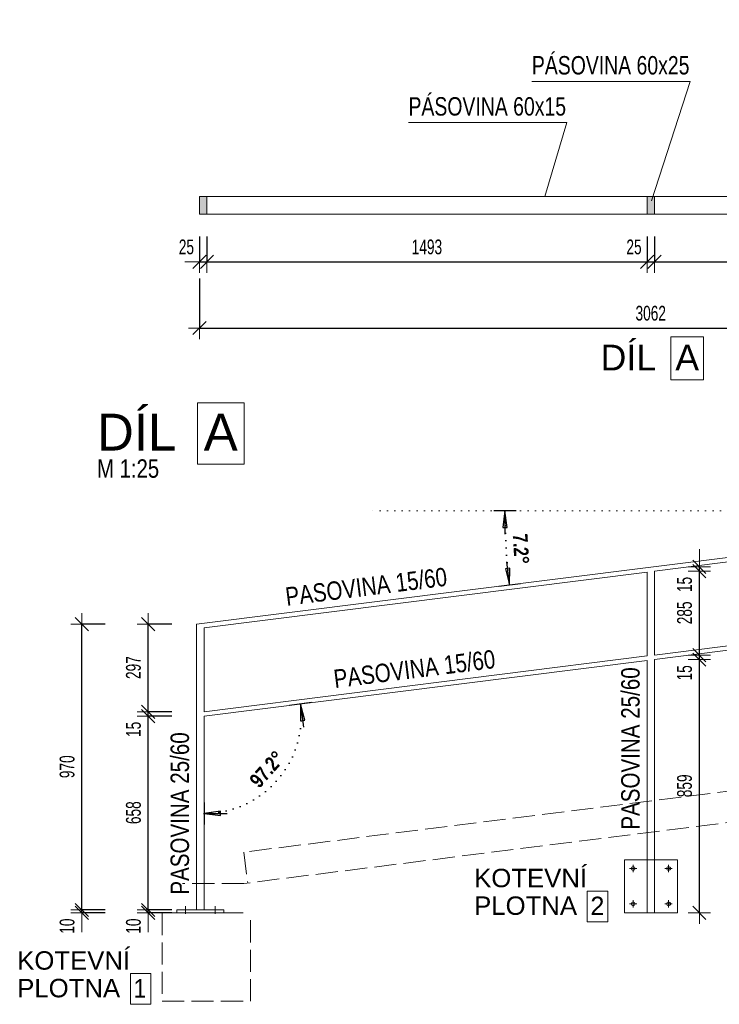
# Model space of a CAD drawing. Header units: millimetres. Extents: x -27650 to 29268, y -105989 to -79612.
# Tile 4 of 9: x 19853 to 22226, y -83340 to -79998. Entities that reach past the tile are written whole.
import ezdxf

# ---------------------------------------------------------------- set-up
doc = ezdxf.new("R2010")
doc.units = ezdxf.units.MM
doc.header["$PDMODE"] = 65
for name, pattern in [('Carkovana 2x_1', [100, 75, -25]), ('JIS_08_37', [25, 0, -25]), ('Teckovana 0.5x_2', [20, 0, -20])]:
    doc.linetypes.add(name, pattern=pattern)
doc.layers.add('XR$1$(Z3) - ZÁBRADLÍ VSTUPNÍ SCHODY_1', color=7, linetype='Continuous', lineweight=25)
doc.styles.add('ARIAL', font='ARIAL.TTF')
doc.styles.add('ARIALNARROW', font='ARIALN.TTF')
doc.dimstyles.new('DIMSTYLE_3', dxfattribs={"dimtxt": 50, "dimasz": 75, "dimexe": 0, "dimexo": 0, "dimgap": 25, "dimtad": 2, "dimdec": 0, "dimrnd": 1, "dimzin": 12, "dimdsep": 46, "dimtxsty": 'ARIALNARROW', "dimblk1": 'ALL_ML_STRICH', "dimblk2": 'ALL_ML_STRICH', "dimsah": 1, "dimcen": 0, "dimclrd": 6, "dimclre": 6, "dimclrt": 6, "dimadec": 0, "dimazin": 0, "dimtfac": 1, "dimtdec": 0, "dimtix": 1, "dimtmove": 2, "dimatfit": 3, "dimfxl": 0, "dimtzin": 0, "dimlwd": 0, "dimlwe": 13, "dimarcsym": 0})
doc.dimstyles.new('DIMSTYLE_4', dxfattribs={"dimtxt": 50, "dimasz": 75, "dimexe": 0, "dimexo": 0, "dimgap": 25, "dimtad": 2, "dimdec": 0, "dimrnd": 1, "dimzin": 12, "dimdsep": 46, "dimtxsty": 'ARIALNARROW', "dimblk1": 'ALL_ML_STRICH', "dimblk2": 'ALL_ML_STRICH', "dimsah": 1, "dimcen": 0, "dimclrd": 6, "dimclre": 6, "dimclrt": 6, "dimadec": 0, "dimazin": 0, "dimtfac": 1, "dimtdec": 0, "dimtix": 1, "dimtmove": 2, "dimatfit": 3, "dimfxl": 0, "dimtvp": 1.2, "dimtzin": 0, "dimlwd": 0, "dimlwe": 13, "dimarcsym": 0})
doc.dimstyles.new('DIMSTYLE_5', dxfattribs={"dimtxt": 50, "dimasz": 75, "dimexe": 0, "dimexo": 0, "dimgap": 25, "dimtad": 2, "dimdec": 0, "dimrnd": 1, "dimzin": 12, "dimdsep": 46, "dimtxsty": 'ARIALNARROW', "dimblk1": 'ALL_ML_STRICH', "dimblk2": 'ALL_ML_STRICH', "dimsah": 1, "dimcen": 0, "dimclrd": 6, "dimclre": 6, "dimclrt": 6, "dimadec": 0, "dimazin": 0, "dimtfac": 1, "dimtdec": 0, "dimtix": 1, "dimtmove": 2, "dimatfit": 3, "dimfxl": 0, "dimtvp": 1.2, "dimtzin": 0, "dimlwd": 0, "dimlwe": 13, "dimarcsym": 0})

# ---------------------------------------------------------------- blocks, each defined once
blk = doc.blocks.new('ALL_ML_STRICH')
at = {"color": 0, "linetype": 'ByBlock', "lineweight": -2}
for p, q in [((0, -0.5), (0, 0.5)), ((-1, 0), (0.5, 0)), ((-0.3, -0.3), (0.3, 0.3))]:
    blk.add_line(p, q, dxfattribs=at)
blk = doc.blocks.new('*D7')
at = {"layer": 'DEFPOINTS', "color": 6, "linetype": 'Continuous', "lineweight": 13}
for p in [(20063.8, -83029.6), (20385.6, -83029.6), (20453.1, -83019.6)]:
    blk.add_point(p, dxfattribs=at)
at = {"layer": 'XR$1$(Z3) - ZÁBRADLÍ VSTUPNÍ SCHODY_1', "color": 6, "linetype": 'Continuous', "lineweight": -2}
for p, q in [((20142.4, -83019.6), (20063.8, -83019.6)), ((20063.8, -83029.6), (20063.8, -83019.6)), ((20142.4, -83029.6), (20063.8, -83029.6))]:
    blk.add_line(p, q, dxfattribs=at)
at = {"layer": 'XR$1$(Z3) - ZÁBRADLÍ VSTUPNÍ SCHODY_1', "color": 6, "linetype": 'Continuous', "lineweight": 13, "xscale": 75, "yscale": 75, "zscale": 75}
for p, rotation in [((20063.8, -83029.6), 270), ((20063.8, -83019.6), 90)]:
    blk.add_blockref('ALL_ML_STRICH', p, dxfattribs=dict(at, rotation=rotation))
at = {"layer": 'XR$1$(Z3) - ZÁBRADLÍ VSTUPNÍ SCHODY_1', "color": 6, "linetype": 'Continuous', "lineweight": 13, "insert": (20013.8, -83074.4), "char_height": 50, "width": 81.143, "attachment_point": 5, "rotation": 90, "style": 'ARIALNARROW'}
blk.add_mtext('\\W0.81;\\A1;{10}', dxfattribs=at)
blk = doc.blocks.new('*D8')
at = {"layer": 'DEFPOINTS', "color": 6, "linetype": 'Continuous', "lineweight": 13}
for p in [(20453.1, -82049.8), (20063.8, -83019.6), (20453.1, -83019.6)]:
    blk.add_point(p, dxfattribs=at)
at = {"layer": 'XR$1$(Z3) - ZÁBRADLÍ VSTUPNÍ SCHODY_1', "color": 6, "linetype": 'Continuous', "lineweight": -2}
for p, q in [((20142.4, -82049.8), (20063.8, -82049.8)), ((20063.8, -83019.6), (20063.8, -82049.8)), ((20142.4, -83019.6), (20063.8, -83019.6))]:
    blk.add_line(p, q, dxfattribs=at)
at = {"layer": 'XR$1$(Z3) - ZÁBRADLÍ VSTUPNÍ SCHODY_1', "color": 6, "linetype": 'Continuous', "lineweight": 13, "xscale": 75, "yscale": 75, "zscale": 75}
for p, rotation in [((20063.8, -82049.8), 90), ((20063.8, -83019.6), 270)]:
    blk.add_blockref('ALL_ML_STRICH', p, dxfattribs=dict(at, rotation=rotation))
at = {"layer": 'XR$1$(Z3) - ZÁBRADLÍ VSTUPNÍ SCHODY_1', "color": 6, "linetype": 'Continuous', "lineweight": 13, "insert": (20013.8, -82533.4), "char_height": 50, "width": 121.714, "attachment_point": 5, "rotation": 90, "style": 'ARIALNARROW'}
blk.add_mtext('\\W0.81;\\A1;{970}', dxfattribs=at)
blk = doc.blocks.new('*D9')
at = {"layer": 'DEFPOINTS', "color": 6, "linetype": 'Continuous', "lineweight": 13}
for p in [(20288.8, -83029.6), (20385.6, -83029.6), (20453.1, -83019.6)]:
    blk.add_point(p, dxfattribs=at)
at = {"layer": 'XR$1$(Z3) - ZÁBRADLÍ VSTUPNÍ SCHODY_1', "color": 6, "linetype": 'Continuous', "lineweight": -2}
for p, q in [((20368.8, -83019.6), (20288.8, -83019.6)), ((20288.8, -83029.6), (20288.8, -83019.6)), ((20368.8, -83029.6), (20288.8, -83029.6))]:
    blk.add_line(p, q, dxfattribs=at)
at = {"layer": 'XR$1$(Z3) - ZÁBRADLÍ VSTUPNÍ SCHODY_1', "color": 6, "linetype": 'Continuous', "lineweight": 13, "xscale": 75, "yscale": 75, "zscale": 75}
for p, rotation in [((20288.8, -83029.6), 270), ((20288.8, -83019.6), 90)]:
    blk.add_blockref('ALL_ML_STRICH', p, dxfattribs=dict(at, rotation=rotation))
at = {"layer": 'XR$1$(Z3) - ZÁBRADLÍ VSTUPNÍ SCHODY_1', "color": 6, "linetype": 'Continuous', "lineweight": 13, "insert": (20238.8, -83074.4), "char_height": 50, "width": 81.143, "attachment_point": 5, "rotation": 90, "style": 'ARIALNARROW'}
blk.add_mtext('\\W0.81;\\A1;{10}', dxfattribs=at)
blk = doc.blocks.new('*D10')
at = {"layer": 'DEFPOINTS', "color": 6, "linetype": 'Continuous', "lineweight": 13}
for p in [(20478.1, -82361.7), (20288.8, -83019.6), (20453.1, -83019.6)]:
    blk.add_point(p, dxfattribs=at)
at = {"layer": 'XR$1$(Z3) - ZÁBRADLÍ VSTUPNÍ SCHODY_1', "color": 6, "linetype": 'Continuous', "lineweight": -2}
for p, q in [((20368.8, -82361.7), (20288.8, -82361.7)), ((20288.8, -83019.6), (20288.8, -82361.7)), ((20368.8, -83019.6), (20288.8, -83019.6))]:
    blk.add_line(p, q, dxfattribs=at)
at = {"layer": 'XR$1$(Z3) - ZÁBRADLÍ VSTUPNÍ SCHODY_1', "color": 6, "linetype": 'Continuous', "lineweight": 13, "xscale": 75, "yscale": 75, "zscale": 75}
for p, rotation in [((20288.8, -82361.7), 90), ((20288.8, -83019.6), 270)]:
    blk.add_blockref('ALL_ML_STRICH', p, dxfattribs=dict(at, rotation=rotation))
at = {"layer": 'XR$1$(Z3) - ZÁBRADLÍ VSTUPNÍ SCHODY_1', "color": 6, "linetype": 'Continuous', "lineweight": 13, "insert": (20238.8, -82689.4), "char_height": 50, "width": 121.714, "attachment_point": 5, "rotation": 90, "style": 'ARIALNARROW'}
blk.add_mtext('\\W0.81;\\A1;{658}', dxfattribs=at)
blk = doc.blocks.new('*D11')
at = {"layer": 'DEFPOINTS', "color": 6, "linetype": 'Continuous', "lineweight": 13}
for p in [(20478.1, -82346.6), (20288.8, -82361.7), (20478.1, -82361.7)]:
    blk.add_point(p, dxfattribs=at)
at = {"layer": 'XR$1$(Z3) - ZÁBRADLÍ VSTUPNÍ SCHODY_1', "color": 6, "linetype": 'Continuous', "lineweight": -2}
for p, q in [((20368.8, -82346.6), (20288.8, -82346.6)), ((20288.8, -82361.7), (20288.8, -82346.6)), ((20368.8, -82361.7), (20288.8, -82361.7))]:
    blk.add_line(p, q, dxfattribs=at)
at = {"layer": 'XR$1$(Z3) - ZÁBRADLÍ VSTUPNÍ SCHODY_1', "color": 6, "linetype": 'Continuous', "lineweight": 13, "xscale": 75, "yscale": 75, "zscale": 75}
for p, rotation in [((20288.8, -82361.7), 270), ((20288.8, -82346.6), 90)]:
    blk.add_blockref('ALL_ML_STRICH', p, dxfattribs=dict(at, rotation=rotation))
at = {"layer": 'XR$1$(Z3) - ZÁBRADLÍ VSTUPNÍ SCHODY_1', "color": 6, "linetype": 'Continuous', "lineweight": 13, "insert": (20238.8, -82406.5), "char_height": 50, "width": 81.143, "attachment_point": 5, "rotation": 90, "style": 'ARIALNARROW'}
blk.add_mtext('\\W0.81;\\A1;{15}', dxfattribs=at)
blk = doc.blocks.new('*D12')
at = {"layer": 'DEFPOINTS', "color": 6, "linetype": 'Continuous', "lineweight": 13}
for p in [(20453.1, -82049.8), (20288.8, -82346.6), (20478.1, -82346.6)]:
    blk.add_point(p, dxfattribs=at)
at = {"layer": 'XR$1$(Z3) - ZÁBRADLÍ VSTUPNÍ SCHODY_1', "color": 6, "linetype": 'Continuous', "lineweight": -2}
for p, q in [((20368.8, -82049.8), (20288.8, -82049.8)), ((20288.8, -82346.6), (20288.8, -82049.8)), ((20368.8, -82346.6), (20288.8, -82346.6))]:
    blk.add_line(p, q, dxfattribs=at)
at = {"layer": 'XR$1$(Z3) - ZÁBRADLÍ VSTUPNÍ SCHODY_1', "color": 6, "linetype": 'Continuous', "lineweight": 13, "xscale": 75, "yscale": 75, "zscale": 75}
for p, rotation in [((20288.8, -82049.8), 90), ((20288.8, -82346.6), 270)]:
    blk.add_blockref('ALL_ML_STRICH', p, dxfattribs=dict(at, rotation=rotation))
at = {"layer": 'XR$1$(Z3) - ZÁBRADLÍ VSTUPNÍ SCHODY_1', "color": 6, "linetype": 'Continuous', "lineweight": 13, "insert": (20238.8, -82196.9), "char_height": 50, "width": 121.714, "attachment_point": 5, "rotation": 90, "style": 'ARIALNARROW'}
blk.add_mtext('\\W0.81;\\A1;{297}', dxfattribs=at)
blk = doc.blocks.new('*D13')
at = {"layer": 'DEFPOINTS', "color": 6, "linetype": 'Continuous', "lineweight": 13}
for p in [(22006.5, -82169.9), (22006.5, -83028.9), (22158.3, -83028.9)]:
    blk.add_point(p, dxfattribs=at)
at = {"layer": 'XR$1$(Z3) - ZÁBRADLÍ VSTUPNÍ SCHODY_1', "color": 6, "linetype": 'Continuous', "lineweight": -2}
for p, q in [((22158.3, -82169.9), (22158.3, -82169.9)), ((22158.3, -83028.9), (22158.3, -82169.9)), ((22158.3, -83028.9), (22158.3, -83028.9))]:
    blk.add_line(p, q, dxfattribs=at)
at = {"layer": 'XR$1$(Z3) - ZÁBRADLÍ VSTUPNÍ SCHODY_1', "color": 6, "linetype": 'Continuous', "lineweight": 13, "xscale": 75, "yscale": 75, "zscale": 75}
for p, rotation in [((22158.3, -82169.9), 90), ((22158.3, -83028.9), 270)]:
    blk.add_blockref('ALL_ML_STRICH', p, dxfattribs=dict(at, rotation=rotation))
at = {"layer": 'XR$1$(Z3) - ZÁBRADLÍ VSTUPNÍ SCHODY_1', "color": 6, "linetype": 'Continuous', "lineweight": 13, "insert": (22108.3, -82598.2), "char_height": 50, "width": 121.714, "attachment_point": 5, "rotation": 90, "style": 'ARIALNARROW'}
blk.add_mtext('\\W0.81;\\A1;{859}', dxfattribs=at)
blk = doc.blocks.new('*D14')
at = {"layer": 'DEFPOINTS', "color": 6, "linetype": 'Continuous', "lineweight": 13}
for p in [(22006.5, -82154.8), (22006.5, -82169.9), (22158.3, -82169.9)]:
    blk.add_point(p, dxfattribs=at)
at = {"layer": 'XR$1$(Z3) - ZÁBRADLÍ VSTUPNÍ SCHODY_1', "color": 6, "linetype": 'Continuous', "lineweight": -2}
for p, q in [((22158.3, -82154.8), (22158.3, -82154.8)), ((22158.3, -82169.9), (22158.3, -82154.8)), ((22158.3, -82169.9), (22158.3, -82169.9))]:
    blk.add_line(p, q, dxfattribs=at)
at = {"layer": 'XR$1$(Z3) - ZÁBRADLÍ VSTUPNÍ SCHODY_1', "color": 6, "linetype": 'Continuous', "lineweight": 13, "xscale": 75, "yscale": 75, "zscale": 75}
for p, rotation in [((22158.3, -82169.9), 270), ((22158.3, -82154.8), 90)]:
    blk.add_blockref('ALL_ML_STRICH', p, dxfattribs=dict(at, rotation=rotation))
at = {"layer": 'XR$1$(Z3) - ZÁBRADLÍ VSTUPNÍ SCHODY_1', "color": 6, "linetype": 'Continuous', "lineweight": 13, "insert": (22108.3, -82214.7), "char_height": 50, "width": 81.143, "attachment_point": 5, "rotation": 90, "style": 'ARIALNARROW'}
blk.add_mtext('\\W0.81;\\A1;{15}', dxfattribs=at)
blk = doc.blocks.new('*D15')
at = {"layer": 'DEFPOINTS', "color": 6, "linetype": 'Continuous', "lineweight": 13}
for p in [(22006.5, -81869.9), (22006.5, -82154.8), (22158.3, -82154.8)]:
    blk.add_point(p, dxfattribs=at)
at = {"layer": 'XR$1$(Z3) - ZÁBRADLÍ VSTUPNÍ SCHODY_1', "color": 6, "linetype": 'Continuous', "lineweight": -2}
for p, q in [((22158.3, -81869.9), (22158.3, -81869.9)), ((22158.3, -82154.8), (22158.3, -81869.9)), ((22158.3, -82154.8), (22158.3, -82154.8))]:
    blk.add_line(p, q, dxfattribs=at)
at = {"layer": 'XR$1$(Z3) - ZÁBRADLÍ VSTUPNÍ SCHODY_1', "color": 6, "linetype": 'Continuous', "lineweight": 13, "xscale": 75, "yscale": 75, "zscale": 75}
for p, rotation in [((22158.3, -81869.9), 90), ((22158.3, -82154.8), 270)]:
    blk.add_blockref('ALL_ML_STRICH', p, dxfattribs=dict(at, rotation=rotation))
at = {"layer": 'XR$1$(Z3) - ZÁBRADLÍ VSTUPNÍ SCHODY_1', "color": 6, "linetype": 'Continuous', "lineweight": 13, "insert": (22108.3, -82011.1), "char_height": 50, "width": 121.714, "attachment_point": 5, "rotation": 90, "style": 'ARIALNARROW'}
blk.add_mtext('\\W0.81;\\A1;{285}', dxfattribs=at)
blk = doc.blocks.new('*D16')
at = {"layer": 'DEFPOINTS', "color": 6, "linetype": 'Continuous', "lineweight": 13}
for p in [(22005, -81855), (22006.5, -81869.9), (22158.3, -81869.9)]:
    blk.add_point(p, dxfattribs=at)
at = {"layer": 'XR$1$(Z3) - ZÁBRADLÍ VSTUPNÍ SCHODY_1', "color": 6, "linetype": 'Continuous', "lineweight": -2}
for p, q in [((22158.3, -81855), (22158.3, -81855)), ((22158.3, -81869.9), (22158.3, -81855)), ((22158.3, -81869.9), (22158.3, -81869.9))]:
    blk.add_line(p, q, dxfattribs=at)
at = {"layer": 'XR$1$(Z3) - ZÁBRADLÍ VSTUPNÍ SCHODY_1', "color": 6, "linetype": 'Continuous', "lineweight": 13, "xscale": 75, "yscale": 75, "zscale": 75}
for p, rotation in [((22158.3, -81869.9), 270), ((22158.3, -81855), 90)]:
    blk.add_blockref('ALL_ML_STRICH', p, dxfattribs=dict(at, rotation=rotation))
at = {"layer": 'XR$1$(Z3) - ZÁBRADLÍ VSTUPNÍ SCHODY_1', "color": 6, "linetype": 'Continuous', "lineweight": 13, "insert": (22108.3, -81914.7), "char_height": 50, "width": 81.143, "attachment_point": 5, "rotation": 90, "style": 'ARIALNARROW'}
blk.add_mtext('\\W0.81;\\A1;{15}', dxfattribs=at)
blk = doc.blocks.new('KOMPLEXNÍ OBJEKT_0')
at = {"layer": 'XR$1$(Z3) - ZÁBRADLÍ VSTUPNÍ SCHODY_1', "linetype": 'Teckovana 0.5x_2', "lineweight": 13}
blk.add_hatch(color=171, dxfattribs=at).paths.add_polyline_path([(22006.5, -80598.2), (21981.5, -80598.2), (21981.5, -80658.2), (22006.5, -80658.2)])
at = {"layer": 'XR$1$(Z3) - ZÁBRADLÍ VSTUPNÍ SCHODY_1', "color": 5, "linetype": 'Continuous', "lineweight": 13}
for p, q in [((21981.5, -80598.2), (21981.5, -80658.2)), ((22006.5, -80598.2), (21981.5, -80598.2)), ((22006.5, -80658.2), (22006.5, -80598.2)), ((21981.5, -80658.2), (22006.5, -80658.2))]:
    blk.add_line(p, q, dxfattribs=at)
blk = doc.blocks.new('KOMPLEXNÍ OBJEKT_1')
at = {"layer": 'XR$1$(Z3) - ZÁBRADLÍ VSTUPNÍ SCHODY_1', "linetype": 'Teckovana 0.5x_2', "lineweight": 13}
blk.add_hatch(color=171, dxfattribs=at).paths.add_polyline_path([(20488.1, -80598.2), (20463.1, -80598.2), (20463.1, -80658.2), (20488.1, -80658.2)])
at = {"layer": 'XR$1$(Z3) - ZÁBRADLÍ VSTUPNÍ SCHODY_1', "color": 5, "linetype": 'Continuous', "lineweight": 13}
for p, q in [((20463.1, -80598.2), (20463.1, -80658.2)), ((20488.1, -80598.2), (20463.1, -80598.2)), ((20488.1, -80658.2), (20488.1, -80598.2)), ((20463.1, -80658.2), (20488.1, -80658.2))]:
    blk.add_line(p, q, dxfattribs=at)
blk = doc.blocks.new('*D36')
at = {"layer": 'DEFPOINTS', "color": 6, "linetype": 'Continuous', "lineweight": 13}
for p in [(20463.1, -80658.2), (20488.1, -80658.2), (20463.1, -80819.2)]:
    blk.add_point(p, dxfattribs=at)
at = {"layer": 'XR$1$(Z3) - ZÁBRADLÍ VSTUPNÍ SCHODY_1', "color": 6, "linetype": 'Continuous', "lineweight": -2}
for p, q in [((20463.1, -80733.1), (20463.1, -80819.2)), ((20488.1, -80733.1), (20488.1, -80819.2)), ((20463.1, -80819.2), (20488.1, -80819.2))]:
    blk.add_line(p, q, dxfattribs=at)
at = {"layer": 'XR$1$(Z3) - ZÁBRADLÍ VSTUPNÍ SCHODY_1', "color": 6, "linetype": 'Continuous', "lineweight": 13, "xscale": 75, "yscale": 75, "zscale": 75}
blk.add_blockref('ALL_ML_STRICH', (20488.1, -80819.2), dxfattribs=at)
at = {"layer": 'XR$1$(Z3) - ZÁBRADLÍ VSTUPNÍ SCHODY_1', "color": 6, "linetype": 'Continuous', "lineweight": 13, "xscale": 75, "yscale": 75, "zscale": 75, "rotation": 180}
blk.add_blockref('ALL_ML_STRICH', (20463.1, -80819.2), dxfattribs=at)
at = {"layer": 'XR$1$(Z3) - ZÁBRADLÍ VSTUPNÍ SCHODY_1', "color": 6, "linetype": 'Continuous', "lineweight": 13, "insert": (20418.3, -80769.2), "char_height": 50, "width": 81.143, "attachment_point": 5, "style": 'ARIALNARROW'}
blk.add_mtext('\\W0.81;\\A1;{25}', dxfattribs=at)
blk = doc.blocks.new('*D37')
at = {"layer": 'DEFPOINTS', "color": 6, "linetype": 'Continuous', "lineweight": 13}
for p in [(20488.1, -80658.2), (21981.5, -80658.2), (20488.1, -80819.2)]:
    blk.add_point(p, dxfattribs=at)
at = {"layer": 'XR$1$(Z3) - ZÁBRADLÍ VSTUPNÍ SCHODY_1', "color": 6, "linetype": 'Continuous', "lineweight": -2}
for p, q in [((20488.1, -80733.1), (20488.1, -80819.2)), ((21981.5, -80733.1), (21981.5, -80819.2)), ((20488.1, -80819.2), (21981.5, -80819.2))]:
    blk.add_line(p, q, dxfattribs=at)
at = {"layer": 'XR$1$(Z3) - ZÁBRADLÍ VSTUPNÍ SCHODY_1', "color": 6, "linetype": 'Continuous', "lineweight": 13, "xscale": 75, "yscale": 75, "zscale": 75, "rotation": 180}
blk.add_blockref('ALL_ML_STRICH', (20488.1, -80819.2), dxfattribs=at)
at = {"layer": 'XR$1$(Z3) - ZÁBRADLÍ VSTUPNÍ SCHODY_1', "color": 6, "linetype": 'Continuous', "lineweight": 13, "xscale": 75, "yscale": 75, "zscale": 75}
blk.add_blockref('ALL_ML_STRICH', (21981.5, -80819.2), dxfattribs=at)
at = {"layer": 'XR$1$(Z3) - ZÁBRADLÍ VSTUPNÍ SCHODY_1', "color": 6, "linetype": 'Continuous', "lineweight": 13, "insert": (21234.2, -80769.2), "char_height": 50, "width": 162.286, "attachment_point": 5, "style": 'ARIALNARROW'}
blk.add_mtext('\\W0.81;\\A1;{1493}', dxfattribs=at)
blk = doc.blocks.new('*D38')
at = {"layer": 'DEFPOINTS', "color": 6, "linetype": 'Continuous', "lineweight": 13}
for p in [(21981.5, -80658.2), (22006.5, -80658.2), (21981.5, -80819.2)]:
    blk.add_point(p, dxfattribs=at)
at = {"layer": 'XR$1$(Z3) - ZÁBRADLÍ VSTUPNÍ SCHODY_1', "color": 6, "linetype": 'Continuous', "lineweight": -2}
for p, q in [((21981.5, -80733.1), (21981.5, -80819.2)), ((22006.5, -80733.1), (22006.5, -80819.2)), ((21981.5, -80819.2), (22006.5, -80819.2))]:
    blk.add_line(p, q, dxfattribs=at)
at = {"layer": 'XR$1$(Z3) - ZÁBRADLÍ VSTUPNÍ SCHODY_1', "color": 6, "linetype": 'Continuous', "lineweight": 13, "xscale": 75, "yscale": 75, "zscale": 75}
blk.add_blockref('ALL_ML_STRICH', (22006.5, -80819.2), dxfattribs=at)
at = {"layer": 'XR$1$(Z3) - ZÁBRADLÍ VSTUPNÍ SCHODY_1', "color": 6, "linetype": 'Continuous', "lineweight": 13, "xscale": 75, "yscale": 75, "zscale": 75, "rotation": 180}
blk.add_blockref('ALL_ML_STRICH', (21981.5, -80819.2), dxfattribs=at)
at = {"layer": 'XR$1$(Z3) - ZÁBRADLÍ VSTUPNÍ SCHODY_1', "color": 6, "linetype": 'Continuous', "lineweight": 13, "insert": (21936.7, -80769.2), "char_height": 50, "width": 81.143, "attachment_point": 5, "style": 'ARIALNARROW'}
blk.add_mtext('\\W0.81;\\A1;{25}', dxfattribs=at)
blk = doc.blocks.new('*D39')
at = {"layer": 'DEFPOINTS', "color": 6, "linetype": 'Continuous', "lineweight": 13}
for p in [(22006.5, -80658.2), (23499.9, -80658.2), (22006.5, -80819.2)]:
    blk.add_point(p, dxfattribs=at)
at = {"layer": 'XR$1$(Z3) - ZÁBRADLÍ VSTUPNÍ SCHODY_1', "color": 6, "linetype": 'Continuous', "lineweight": -2}
for p, q in [((22006.5, -80733.1), (22006.5, -80819.2)), ((23499.9, -80733.1), (23499.9, -80819.2)), ((22006.5, -80819.2), (23499.9, -80819.2))]:
    blk.add_line(p, q, dxfattribs=at)
at = {"layer": 'XR$1$(Z3) - ZÁBRADLÍ VSTUPNÍ SCHODY_1', "color": 6, "linetype": 'Continuous', "lineweight": 13, "xscale": 75, "yscale": 75, "zscale": 75, "rotation": 180}
blk.add_blockref('ALL_ML_STRICH', (22006.5, -80819.2), dxfattribs=at)
at = {"layer": 'XR$1$(Z3) - ZÁBRADLÍ VSTUPNÍ SCHODY_1', "color": 6, "linetype": 'Continuous', "lineweight": 13, "xscale": 75, "yscale": 75, "zscale": 75}
blk.add_blockref('ALL_ML_STRICH', (23499.9, -80819.2), dxfattribs=at)
at = {"layer": 'XR$1$(Z3) - ZÁBRADLÍ VSTUPNÍ SCHODY_1', "color": 6, "linetype": 'Continuous', "lineweight": 13, "insert": (22752.7, -80769.2), "char_height": 50, "width": 162.286, "attachment_point": 5, "style": 'ARIALNARROW'}
blk.add_mtext('\\W0.81;\\A1;{1493}', dxfattribs=at)
blk = doc.blocks.new('*D50')
at = {"layer": 'DEFPOINTS', "color": 6, "linetype": 'Continuous', "lineweight": 13}
for p in [(20463.1, -80658.2), (23524.9, -80658.2), (20463.1, -81044.2)]:
    blk.add_point(p, dxfattribs=at)
at = {"layer": 'XR$1$(Z3) - ZÁBRADLÍ VSTUPNÍ SCHODY_1', "color": 6, "linetype": 'Continuous', "lineweight": -2}
for p, q in [((20463.1, -80875.7), (20463.1, -81044.2)), ((23524.9, -80875.7), (23524.9, -81044.2)), ((20463.1, -81044.2), (23524.9, -81044.2))]:
    blk.add_line(p, q, dxfattribs=at)
at = {"layer": 'XR$1$(Z3) - ZÁBRADLÍ VSTUPNÍ SCHODY_1', "color": 6, "linetype": 'Continuous', "lineweight": 13, "xscale": 75, "yscale": 75, "zscale": 75, "rotation": 180}
blk.add_blockref('ALL_ML_STRICH', (20463.1, -81044.2), dxfattribs=at)
at = {"layer": 'XR$1$(Z3) - ZÁBRADLÍ VSTUPNÍ SCHODY_1', "color": 6, "linetype": 'Continuous', "lineweight": 13, "xscale": 75, "yscale": 75, "zscale": 75}
blk.add_blockref('ALL_ML_STRICH', (23524.9, -81044.2), dxfattribs=at)
at = {"layer": 'XR$1$(Z3) - ZÁBRADLÍ VSTUPNÍ SCHODY_1', "color": 6, "linetype": 'Continuous', "lineweight": 13, "insert": (21993.4, -80994.2), "char_height": 50, "width": 162.286, "attachment_point": 5, "style": 'ARIALNARROW'}
blk.add_mtext('\\W0.81;\\A1;{3062}', dxfattribs=at)

msp = doc.modelspace()

# ---------------------------------------------------------------- linework, layer by layer
at = {"layer": 'XR$1$(Z3) - ZÁBRADLÍ VSTUPNÍ SCHODY_1', "color": 7, "linetype": 'Continuous', "lineweight": 13}
for p, q in [((21590.3, -80207.4), (22127, -80207.4)), ((22127, -80207.4), (21995.6, -80612.3)), ((21171.7, -80346.9), (21708.4, -80346.9)), ((21708.4, -80346.9), (21633.8, -80598.2))]:
    msp.add_line(p, q, dxfattribs=at)
at = {"layer": 'XR$1$(Z3) - ZÁBRADLÍ VSTUPNÍ SCHODY_1', "color": 5, "linetype": 'Continuous', "lineweight": 13}
for p, q in [((23499.9, -80598.2), (20463.1, -80598.2)), ((20463.1, -80658.2), (23554.9, -80658.2)), ((23524.9, -81662.9), (20453.1, -82049.8)), ((23525.8, -81677.9), (22006.5, -81869.3)), ((21981.5, -81872.4), (20478.1, -82061.7)), ((21981.5, -82157.3), (21981.5, -81872.4)), ((22006.5, -82154.8), (22006.5, -81869.3)), ((23509.9, -81964.8), (22006.5, -82154.2)), ((23509.9, -81980), (22006.5, -82169.3)), ((20453.1, -82049.8), (20453.1, -83019.6)), ((20478.1, -82061.7), (20478.1, -82346.6)), ((21981.5, -82157.3), (20478.1, -82346.6)), ((21981.5, -82172.4), (20478.1, -82361.7)), ((21981.5, -83028.9), (21981.5, -82172.4)), ((22006.5, -83028.9), (22006.5, -82169.3)), ((20478.1, -82361.7), (20478.1, -83019.6)), ((21904, -83028.9), (21904, -82848.9)), ((21904, -82848.9), (22084, -82848.9)), ((22084, -82848.9), (22084, -83028.9)), ((21946.6, -82878.9), (21921.4, -82878.9)), ((21934, -82866.4), (21934, -82891.5)), ((22041.4, -82878.9), (22066.6, -82878.9)), ((22054, -82866.4), (22054, -82891.5)), ((20415.6, -83007.1), (20415.6, -83032.2)), ((20515.6, -83007.1), (20515.6, -83032.2)), ((21946.6, -82998.9), (21921.4, -82998.9)), ((21934, -83011.5), (21934, -82986.4)), ((22041.4, -82998.9), (22066.6, -82998.9)), ((22054, -83011.5), (22054, -82986.4)), ((20385.6, -83019.6), (20385.6, -83029.6)), ((20545.6, -83019.6), (20385.6, -83019.6)), ((20385.6, -83029.6), (20545.6, -83029.6)), ((20453.1, -83019.6), (20478.1, -83019.6)), ((20545.6, -83029.6), (20545.6, -83019.6)), ((22084, -83028.9), (21904, -83028.9))]:
    msp.add_line(p, q, dxfattribs=at)
at = {"layer": 'XR$1$(Z3) - ZÁBRADLÍ VSTUPNÍ SCHODY_1', "color": 6, "linetype": 'JIS_08_37', "lineweight": 13}
msp.add_line((23509.9, -81664.8), (21039.9, -81664.8), dxfattribs=at)
at = {"layer": 'XR$1$(Z3) - ZÁBRADLÍ VSTUPNÍ SCHODY_1', "color": 6, "linetype": 'Continuous', "lineweight": 25}
for p, q in [((21536.4, -81664.8), (21461.5, -81664.8)), ((21499, -81664.8), (21491.5, -81721)), ((21506.4, -81721), (21499, -81664.8)), ((21499, -81664.8), (21499, -81743.5)), ((21491.5, -81721), (21506.4, -81721)), ((21514.8, -81916.1), (21504.9, -81838)), ((21515.2, -81859.4), (21500.4, -81861.3)), ((21500.4, -81861.3), (21514.8, -81916.1)), ((21514.8, -81916.1), (21515.2, -81859.4)), ((21477.6, -81920.7), (21552, -81911.4)), ((20842.6, -82315.8), (20768.3, -82325.2)), ((20805.5, -82320.5), (20805.1, -82377.2)), ((20819.9, -82375.3), (20805.5, -82320.5)), ((20805.5, -82320.5), (20815.3, -82398.6)), ((20805.1, -82377.2), (20819.9, -82375.3)), ((20478.1, -82654.3), (20478.1, -82729.2)), ((20534.3, -82684.3), (20478.1, -82691.7)), ((20534.3, -82699.2), (20534.3, -82684.3)), ((20478.1, -82691.7), (20534.3, -82699.2)), ((20478.1, -82691.7), (20556.8, -82691.7))]:
    msp.add_line(p, q, dxfattribs=at)
at = {"layer": 'XR$1$(Z3) - ZÁBRADLÍ VSTUPNÍ SCHODY_1', "color": 8, "linetype": 'Carkovana 2x_1', "lineweight": 13}
for p, q in [((23286.9, -82486.5), (20613.1, -82823.2)), ((23313.1, -82589.6), (20613.1, -82929.6)), ((20613.1, -82823.2), (20626.3, -82928)), ((20613.1, -82929.6), (20405, -82929.6)), ((20335.6, -83029.6), (20635.6, -83029.6)), ((20335.6, -83029.6), (20335.6, -83329.6)), ((20635.6, -83329.6), (20635.6, -83029.6)), ((20335.6, -83329.6), (20635.6, -83329.6))]:
    msp.add_line(p, q, dxfattribs=at)
at = {"layer": 'XR$1$(Z3) - ZÁBRADLÍ VSTUPNÍ SCHODY_1', "color": 7, "linetype": 'Continuous', "lineweight": 13}
for points in [[(22062.1, -81220.3), (22172.8, -81220.3), (22172.8, -81074.5), (22062.1, -81074.5), (22062.1, -81220.3)], [(20456.2, -81506), (20614.4, -81506), (20614.4, -81297.6), (20456.2, -81297.6), (20456.2, -81506)], [(21778.3, -83059.9), (21847.7, -83059.9), (21847.7, -82955.7), (21778.3, -82955.7), (21778.3, -83059.9)], [(20228.3, -83339.8), (20297.7, -83339.8), (20297.7, -83235.6), (20228.3, -83235.6), (20228.3, -83339.8)]]:
    msp.add_lwpolyline(points, dxfattribs=at)
at = {"layer": 'XR$1$(Z3) - ZÁBRADLÍ VSTUPNÍ SCHODY_1', "color": 5, "linetype": 'Continuous', "lineweight": 13}
for centre in [(21934, -82878.9), (22054, -82878.9), (21934, -82998.9), (22054, -82998.9)]:
    msp.add_circle(centre, 6.5, dxfattribs=at)
at = {"layer": 'XR$1$(Z3) - ZÁBRADLÍ VSTUPNÍ SCHODY_1', "color": 6, "linetype": 'JIS_08_37', "lineweight": 25}
for centre, radius, start, end in [((23509.9, -81664.8), 2010.9, 180, 187.1772), ((20478.1, -82361.7), 330, 270, 7.1772)]:
    msp.add_arc(centre, radius, start, end, dxfattribs=at)

# ---------------------------------------------------------------- block references
at = {"layer": 'XR$1$(Z3) - ZÁBRADLÍ VSTUPNÍ SCHODY_1', "color": 171, "linetype": 'Teckovana 0.5x_2', "lineweight": 13}
for name in ['KOMPLEXNÍ OBJEKT_1', 'KOMPLEXNÍ OBJEKT_0']:
    msp.add_blockref(name, (0, 0), dxfattribs=at)

# ---------------------------------------------------------------- texts
at = {"layer": 'XR$1$(Z3) - ZÁBRADLÍ VSTUPNÍ SCHODY_1', "color": 7, "linetype": 'Continuous', "lineweight": 25, "char_height": 62.5, "attachment_point": 7}
for s, insert, width, style in [('\\W0.92;PÁSOVINA 60x25', (21590.3, -80184.5), 565.488, 'ARIALNARROW'), ('\\W0.92;PÁSOVINA 60x15', (21171.7, -80324), 565.297, 'ARIALNARROW'), ('\\W0.79;M 1:25', (20115.1, -81553.3), 238.733, 'ARIAL')]:
    msp.add_mtext(s, dxfattribs=dict(at, insert=insert, width=width, style=style))
at = {"layer": 'XR$1$(Z3) - ZÁBRADLÍ VSTUPNÍ SCHODY_1', "color": 7, "linetype": 'Continuous', "lineweight": 13, "attachment_point": 7, "style": 'ARIAL'}
for s, insert, char_height, width in [('\\W0.99;DÍL ', (21823.3, -81188.2), 87.5, 267.677), ('\\W0.99;A', (22076.7, -81188.2), 87.5, 124.674), ('\\W0.99;DÍL ', (20115.1, -81460.1), 125, 382.395), ('\\W0.99;A', (20477.1, -81460.1), 125, 178.106), ('\\W1.00;KOTEVNÍ', (21394.3, -82943.2), 62.5, 414.589), ('\\W1.00;PLOTNA ', (21394.3, -83037), 62.5, 404.867), ('\\W0.98;2', (21788.7, -83037), 62.5, 79.227), ('\\W1.00;KOTEVNÍ', (19844.3, -83223.1), 62.5, 414.589), ('\\W1.00;PLOTNA ', (19844.3, -83316.9), 62.5, 404.867), ('\\W0.89;1', (20238.7, -83316.9), 62.5, 76.505)]:
    msp.add_mtext(s, dxfattribs=dict(at, insert=insert, char_height=char_height, width=width))
at = {"layer": 'XR$1$(Z3) - ZÁBRADLÍ VSTUPNÍ SCHODY_1', "color": 6, "linetype": 'Continuous', "lineweight": 25, "char_height": 50, "attachment_point": 7, "style": 'ARIALNARROW'}
for s, insert, width, rotation in [('\\W0.96;\\fArial Narrow|i0|b1|c0|p0;7.2%%d', (21525.1, -81743.9), 128.028, 273.5886), ('\\W0.97;\\fArial Narrow|i0|b1|c0|p0;97.2%%d', (20666.3, -82609.5), 160.27, 48.5886)]:
    msp.add_mtext(s, dxfattribs=dict(at, insert=insert, width=width, rotation=rotation))
at = {"layer": 'XR$1$(Z3) - ZÁBRADLÍ VSTUPNÍ SCHODY_1', "color": 7, "linetype": 'Continuous', "lineweight": 25, "char_height": 62.5, "attachment_point": 7, "style": 'ARIAL'}
for s, insert, width, rotation in [('\\W0.80;PASOVINA 15/60', (20758.8, -81988.2), 577.367, 7.1772), ('\\W0.80;PASOVINA 15/60', (20922.4, -82267.6), 577.367, 7.1772), ('\\W0.80;PASOVINA 25/60', (21956.6, -82747.1), 577.541, 90), ('\\W0.80;PASOVINA 25/60', (20428, -82967.7), 577.541, 90)]:
    msp.add_mtext(s, dxfattribs=dict(at, insert=insert, width=width, rotation=rotation))

# ---------------------------------------------------------------- dimensions: what is measured, and where the dimension line sits
at = {"layer": 'XR$1$(Z3) - ZÁBRADLÍ VSTUPNÍ SCHODY_1', "color": 6, "linetype": 'Continuous', "lineweight": 13}
for base, p1, p2, dimstyle, picture, middle in [((20488.1, -80819.2), (20463.1, -80733.1), (20488.1, -80733.1), 'DIMSTYLE_5', '*D36', (20418.3, -80769.2)), ((23524.9, -81044.2), (20463.1, -80875.7), (23524.9, -80875.7), 'DIMSTYLE_3', '*D50', (21993.4, -80994.2)), ((21981.5, -80819.2), (20488.1, -80733.1), (21981.5, -80733.1), 'DIMSTYLE_3', '*D37', (21234.2, -80769.2)), ((22006.5, -80819.2), (21981.5, -80733.1), (22006.5, -80733.1), 'DIMSTYLE_5', '*D38', (21936.7, -80769.2)), ((23499.9, -80819.2), (22006.5, -80733.1), (23499.9, -80733.1), 'DIMSTYLE_3', '*D39', (22752.7, -80769.2))]:
    dim = msp.add_linear_dim(base=base, p1=p1, p2=p2, dimstyle=dimstyle, override={"dimpost": '<>', "dimclrd": 6, "dimclre": 6, "dimclrt": 6, "dimlwd": 0, "dimlwe": 13}, dxfattribs=at)
    dim.commit()
    dim.dimension.update_dxf_attribs({"geometry": picture, "text_midpoint": middle, "dimtype": 160})
for base, p1, p2, dimstyle, picture, middle in [((22158.3, -81855), (22158.3, -81869.9), (22158.3, -81855), 'DIMSTYLE_5', '*D16', (22108.3, -81914.7)), ((22158.3, -81869.9), (22158.3, -82154.8), (22158.3, -81869.9), 'DIMSTYLE_3', '*D15', (22108.3, -82011.1)), ((20063.8, -82049.8), (20142.4, -83019.6), (20142.4, -82049.8), 'DIMSTYLE_3', '*D8', (20013.8, -82533.4)), ((20288.8, -82049.8), (20368.8, -82346.6), (20368.8, -82049.8), 'DIMSTYLE_3', '*D12', (20238.8, -82196.9)), ((22158.3, -82154.8), (22158.3, -82169.9), (22158.3, -82154.8), 'DIMSTYLE_5', '*D14', (22108.3, -82214.7)), ((22158.3, -82169.9), (22158.3, -83028.9), (22158.3, -82169.9), 'DIMSTYLE_3', '*D13', (22108.3, -82598.2)), ((20288.8, -82346.6), (20368.8, -82361.7), (20368.8, -82346.6), 'DIMSTYLE_5', '*D11', (20238.8, -82406.5)), ((20288.8, -82361.7), (20368.8, -83019.6), (20368.8, -82361.7), 'DIMSTYLE_3', '*D10', (20238.8, -82689.4)), ((20063.8, -83019.6), (20142.4, -83029.6), (20142.4, -83019.6), 'DIMSTYLE_4', '*D7', (20013.8, -83074.4)), ((20288.8, -83019.6), (20368.8, -83029.6), (20368.8, -83019.6), 'DIMSTYLE_5', '*D9', (20238.8, -83074.4))]:
    dim = msp.add_linear_dim(base=base, p1=p1, p2=p2, angle=90, dimstyle=dimstyle, override={"dimpost": '<>', "dimclrd": 6, "dimclre": 6, "dimclrt": 6, "dimlwd": 0, "dimlwe": 13}, dxfattribs=at)
    dim.commit()
    dim.dimension.update_dxf_attribs({"geometry": picture, "text_midpoint": middle, "dimtype": 160})

doc.saveas('drawing.dxf')
